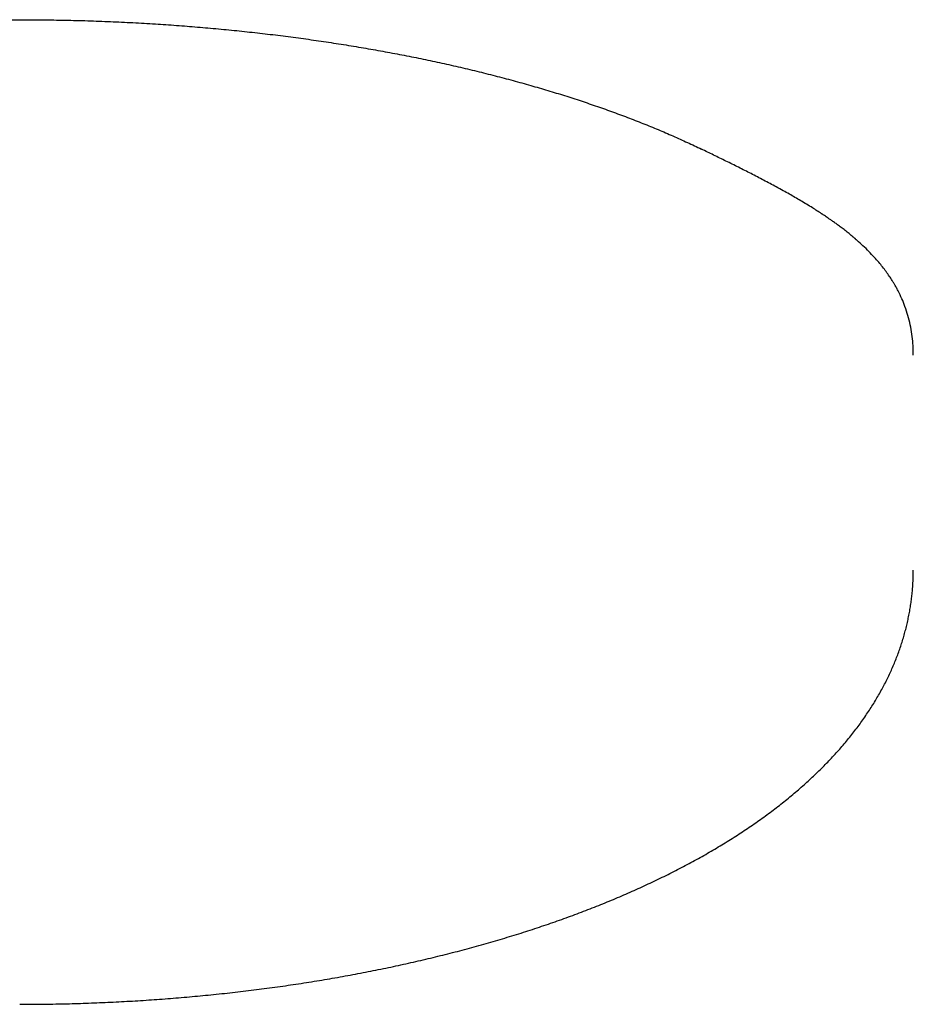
# Model space of a CAD drawing. Header units: millimetres. Extents: x 8 to 869, y 12 to 780.
# Tile 19 of 39: x 400 to 424, y 660 to 686. Entities that reach past the tile are written whole.
import ezdxf

# ---------------------------------------------------------------- set-up
doc = ezdxf.new("R2010")
doc.units = ezdxf.units.MM

msp = doc.modelspace()

# ---------------------------------------------------------------- linework, layer by layer
at = {"color": 7, "linetype": 'Continuous', "lineweight": 30}
for points, knots in [([(382.171, 682.159), (382.301, 682.221), (382.562, 682.345), (382.966, 682.526), (383.381, 682.703), (383.806, 682.875), (384.242, 683.043), (384.68, 683.203), (385.119, 683.355), (385.558, 683.501), (386.005, 683.642), (386.461, 683.778), (386.924, 683.91), (387.395, 684.038), (387.873, 684.161), (388.358, 684.279), (388.849, 684.392), (389.345, 684.5), (389.844, 684.602), (390.345, 684.699), (390.852, 684.791), (391.367, 684.878), (391.89, 684.961), (392.42, 685.04), (392.955, 685.113), (393.494, 685.181), (394.034, 685.243), (394.574, 685.299), (395.114, 685.35), (395.657, 685.396), (396.206, 685.437), (396.761, 685.473), (397.322, 685.503), (397.884, 685.528), (398.447, 685.548), (399.011, 685.562), (399.577, 685.57), (399.954, 685.571), (400.142, 685.572)], [0, 0, 0, 0, 0.0292882, 0.0585592, 0.0878178, 0.1170686, 0.1463163, 0.1755657, 0.2031495, 0.2307427, 0.2583496, 0.2859695, 0.3135796, 0.3411792, 0.3687724, 0.396363, 0.4239551, 0.4515526, 0.4786664, 0.5057923, 0.5329119, 0.5600182, 0.5876076, 0.6151912, 0.6427728, 0.6703566, 0.6979463, 0.725053, 0.7521731, 0.7792983, 0.8064101, 0.834065, 0.8617135, 0.8893597, 0.9170074, 0.9446607, 0.9723235, 1, 1, 1, 1]), ([(400.142, 685.572), (400.342, 685.571), (400.741, 685.57), (401.339, 685.56), (401.936, 685.545), (402.532, 685.523), (403.127, 685.495), (403.708, 685.462), (404.276, 685.423), (404.83, 685.38), (405.382, 685.331), (405.931, 685.277), (406.476, 685.218), (407.017, 685.153), (407.555, 685.083), (408.088, 685.007), (408.617, 684.927), (409.137, 684.842), (409.65, 684.752), (410.155, 684.658), (410.654, 684.559), (411.15, 684.455), (411.642, 684.345), (412.131, 684.23), (412.614, 684.11), (413.089, 683.985), (413.553, 683.856), (414.008, 683.724), (414.452, 683.588), (414.889, 683.448), (415.319, 683.303), (415.744, 683.152), (416.163, 682.997), (416.573, 682.837), (416.973, 682.674), (417.363, 682.506), (417.745, 682.335), (417.991, 682.217), (418.113, 682.159)], [0, 0, 0, 0, 0.029289, 0.058563, 0.087828, 0.117086, 0.146344, 0.175606, 0.203204, 0.230813, 0.258433, 0.28604, 0.313635, 0.341222, 0.368804, 0.396386, 0.423972, 0.451565, 0.478676, 0.505802, 0.532923, 0.560032, 0.587627, 0.615218, 0.642809, 0.670404, 0.698008, 0.72513, 0.752254, 0.779362, 0.806459, 0.834101, 0.861738, 0.889375, 0.917016, 0.944664, 0.972324, 1, 1, 1, 1]), ([(423.696, 676.73), (423.697, 676.753), (423.699, 676.857), (423.688, 677.042), (423.662, 677.285), (423.619, 677.529), (423.559, 677.771), (423.484, 678.001), (423.397, 678.218), (423.324, 678.37), (423.273, 678.469), (423.248, 678.514), (423.224, 678.557), (423.202, 678.595), (423.182, 678.629), (423.161, 678.663), (423.123, 678.724), (423.065, 678.813), (422.981, 678.931), (422.888, 679.054), (422.784, 679.181), (422.665, 679.317), (422.527, 679.462), (422.377, 679.609), (422.265, 679.71), (422.202, 679.765), (422.186, 679.779), (422.17, 679.793), (422.154, 679.807), (422.137, 679.821), (422.121, 679.835), (422.104, 679.849), (422.057, 679.888), (421.98, 679.951), (421.875, 680.034), (421.776, 680.109), (421.684, 680.177), (421.601, 680.237), (421.527, 680.289), (421.461, 680.335), (421.406, 680.372), (421.36, 680.403), (421.332, 680.422), (421.316, 680.432), (421.311, 680.436), (421.306, 680.439), (421.301, 680.442), (421.297, 680.445), (421.294, 680.447), (421.287, 680.451), (421.243, 680.481), (421.16, 680.534), (421.029, 680.617), (420.886, 680.705), (420.732, 680.798), (420.581, 680.886), (420.428, 680.974), (420.263, 681.065), (420.04, 681.188), (419.759, 681.338), (419.427, 681.51), (419.095, 681.678), (418.766, 681.841), (418.441, 682), (418.221, 682.107), (418.113, 682.159)], [0, 0, 0, 0, 0.009808, 0.044254, 0.080741, 0.117791, 0.155409, 0.193598, 0.227679, 0.262206, 0.270019, 0.277854, 0.285712, 0.291743, 0.297612, 0.303592, 0.309682, 0.329792, 0.351021, 0.373366, 0.39683, 0.421412, 0.449743, 0.479427, 0.506669, 0.509401, 0.512143, 0.514895, 0.517658, 0.52043, 0.523213, 0.526006, 0.528809, 0.547061, 0.563832, 0.579122, 0.592931, 0.605259, 0.616106, 0.625473, 0.633358, 0.639681, 0.644565, 0.645356, 0.64609, 0.64677, 0.647394, 0.647962, 0.648475, 0.648932, 0.650629, 0.666778, 0.68243, 0.702811, 0.722282, 0.740841, 0.758491, 0.777549, 0.798768, 0.835618, 0.871139, 0.905333, 0.938205, 0.969759, 1, 1, 1, 1]), ([(400.142, 659.612), (400.193, 659.613), (400.341, 659.613), (400.585, 659.614), (400.875, 659.617), (401.164, 659.622), (401.454, 659.629), (401.743, 659.637), (402.032, 659.647), (402.321, 659.659), (402.609, 659.672), (402.897, 659.687), (403.185, 659.703), (403.472, 659.721), (403.759, 659.741), (404.045, 659.762), (404.331, 659.785), (404.616, 659.81), (404.9, 659.836), (405.184, 659.864), (405.467, 659.893), (405.749, 659.924), (406.03, 659.957), (406.311, 659.991), (406.59, 660.027), (406.869, 660.064), (407.147, 660.103), (407.423, 660.144), (407.699, 660.186), (407.974, 660.23), (408.247, 660.276), (408.519, 660.323), (408.79, 660.371), (409.06, 660.421), (409.329, 660.473), (409.596, 660.526), (409.862, 660.581), (410.126, 660.638), (410.389, 660.696), (410.65, 660.755), (410.91, 660.816), (411.169, 660.879), (411.426, 660.943), (411.681, 661.009), (411.935, 661.076), (412.186, 661.145), (412.437, 661.215), (412.685, 661.287), (412.932, 661.36), (413.177, 661.435), (413.42, 661.511), (413.661, 661.589), (413.9, 661.668), (414.137, 661.749), (414.372, 661.832), (414.605, 661.915), (414.836, 662.001), (415.065, 662.087), (415.292, 662.176), (415.517, 662.265), (415.739, 662.357), (415.959, 662.449), (416.177, 662.544), (416.393, 662.639), (416.606, 662.736), (416.817, 662.835), (417.026, 662.935), (417.232, 663.037), (417.436, 663.14), (417.637, 663.244), (417.835, 663.35), (418.032, 663.457), (418.225, 663.566), (418.416, 663.677), (418.604, 663.788), (418.789, 663.901), (418.972, 664.016), (419.151, 664.132), (419.328, 664.25), (419.502, 664.368), (419.673, 664.489), (419.841, 664.61), (420.006, 664.733), (420.168, 664.858), (420.326, 664.984), (420.482, 665.111), (420.634, 665.239), (420.783, 665.368), (420.928, 665.499), (421.07, 665.631), (421.209, 665.764), (421.344, 665.899), (421.475, 666.034), (421.603, 666.17), (421.727, 666.308), (421.848, 666.446), (421.965, 666.586), (422.078, 666.726), (422.187, 666.867), (422.293, 667.009), (422.394, 667.151), (422.492, 667.294), (422.586, 667.438), (422.676, 667.582), (422.762, 667.727), (422.845, 667.873), (422.923, 668.019), (422.998, 668.165), (423.069, 668.312), (423.136, 668.459), (423.199, 668.606), (423.258, 668.754), (423.313, 668.902), (423.365, 669.05), (423.413, 669.199), (423.457, 669.347), (423.497, 669.496), (423.534, 669.645), (423.567, 669.794), (423.596, 669.944), (423.622, 670.093), (423.644, 670.242), (423.662, 670.391), (423.676, 670.541), (423.687, 670.69), (423.694, 670.84), (423.698, 670.963), (423.697, 671.038), (423.697, 671.062)], [0, 0, 0, 0, 0.004256, 0.01231, 0.020364, 0.028419, 0.036474, 0.044529, 0.052584, 0.06064, 0.068697, 0.076754, 0.084813, 0.092872, 0.100932, 0.108993, 0.117056, 0.125119, 0.133184, 0.141251, 0.149319, 0.157389, 0.165461, 0.173534, 0.18161, 0.189688, 0.197767, 0.20585, 0.213934, 0.222021, 0.230111, 0.238204, 0.2463, 0.254398, 0.2625, 0.270605, 0.278713, 0.286825, 0.294941, 0.30306, 0.311184, 0.319311, 0.327443, 0.335578, 0.343719, 0.351864, 0.360014, 0.368168, 0.376328, 0.384493, 0.392663, 0.400838, 0.409019, 0.417206, 0.425399, 0.433597, 0.441802, 0.450013, 0.45823, 0.466453, 0.474683, 0.482919, 0.491161, 0.49941, 0.507666, 0.515928, 0.524197, 0.532471, 0.540752, 0.549039, 0.557332, 0.56563, 0.573933, 0.582241, 0.590553, 0.598869, 0.607187, 0.615509, 0.623831, 0.632154, 0.640476, 0.648796, 0.657112, 0.665424, 0.673729, 0.682025, 0.690312, 0.698587, 0.706847, 0.715092, 0.723318, 0.731523, 0.739705, 0.747862, 0.755991, 0.764091, 0.772158, 0.780192, 0.788189, 0.796148, 0.804068, 0.811947, 0.819784, 0.827578, 0.835329, 0.843036, 0.850699, 0.858319, 0.865895, 0.873428, 0.880919, 0.88837, 0.895782, 0.903156, 0.910493, 0.917797, 0.925068, 0.93231, 0.939523, 0.946712, 0.953877, 0.961022, 0.96815, 0.975262, 0.982362, 0.989452, 0.996535, 1, 1, 1, 1])]:
    msp.add_open_spline(points, degree=3, knots=knots, dxfattribs=at)

doc.saveas('drawing.dxf')
